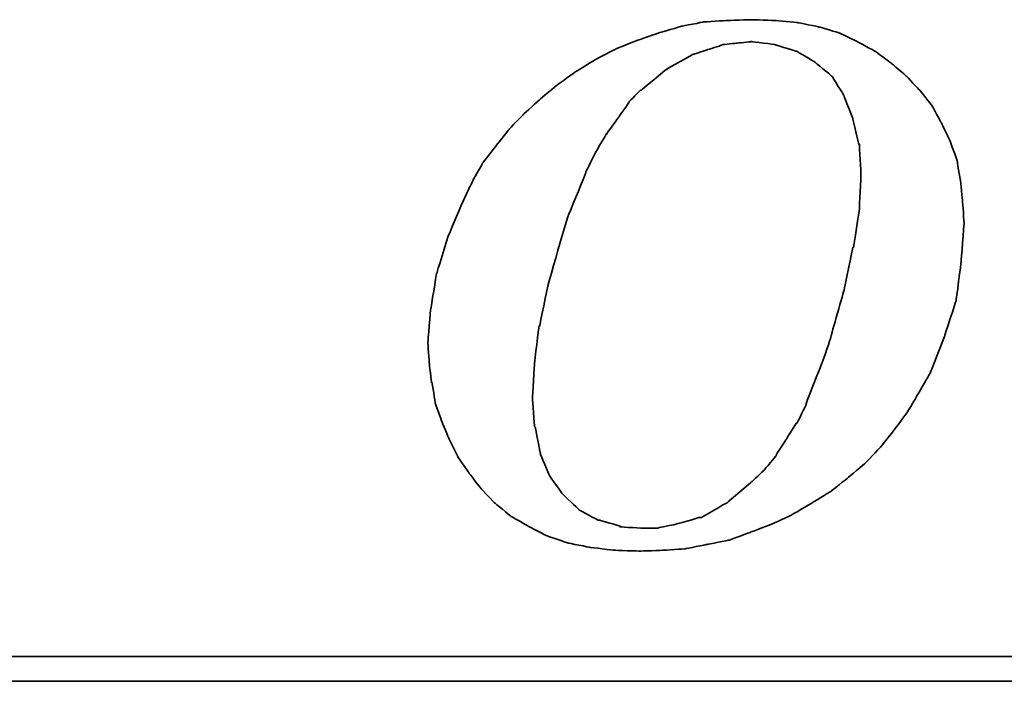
# Model space of a CAD drawing. Extents: x 37 to 593, y 41 to 114.
# Tile 37 of 52: x 138.31 to 141.8, y 78.82 to 81.16. Entities that reach past the tile are written whole.
import ezdxf

# ---------------------------------------------------------------- set-up
doc = ezdxf.new("R2010")
doc.units = 0
doc.header["$LTSCALE"] = 3
doc.header["$MEASUREMENT"] = 0
doc.layers.add('DIM', color=4, linetype='CONTINUOUS')
doc.layers.add('layer 1', color=7, linetype='CONTINUOUS')

# ---------------------------------------------------------------- blocks, each defined once
blk = doc.blocks.new('TBI MOTION logo(完整正式版)')
at = {"layer": 'layer 1', "color": 22, "lineweight": 35}
for points, knots in [([(-11.34375, -6.98375), (-11.34375, -6.98375), (-10.91375, -7.43875), (-10.91375, -7.43875), (-10.91375, -7.43875), (-10.91375, -7.43875), (-10.38625, -7.87125), (-10.38625, -7.87125), (-10.38625, -7.87125), (-10.38625, -7.87125), (-9.81125, -8.20375), (-9.81125, -8.20375), (-9.81125, -8.20375), (-9.81125, -8.20375), (-9.21125, -8.51875), (-9.21125, -8.51875), (-9.21125, -8.51875), (-9.21125, -8.51875), (-8.51625, -8.75875), (-8.51625, -8.75875), (-8.51625, -8.75875), (-8.51625, -8.75875), (-7.77125, -8.90375), (-7.77125, -8.90375), (-7.77125, -8.90375), (-7.77125, -8.90375), (-6.97875, -8.99875), (-6.97875, -8.99875), (-6.97875, -8.99875), (-6.97875, -8.99875), (-6.14125, -9.02375), (-6.14125, -9.02375), (-6.14125, -9.02375), (-6.14125, -9.02375), (-5.37125, -8.99875), (-5.37125, -8.99875), (-5.37125, -8.99875), (-5.37125, -8.99875), (-4.65375, -8.94875), (-4.65375, -8.94875), (-4.65375, -8.94875), (-4.65375, -8.94875), (-3.93375, -8.80625), (-3.93375, -8.80625), (-3.93375, -8.80625), (-3.93375, -8.80625), (-3.21375, -8.66375), (-3.21375, -8.66375), (-3.21375, -8.66375), (-3.21375, -8.66375), (-2.49375, -8.39875), (-2.49375, -8.39875), (-2.49375, -8.39875), (-2.49375, -8.39875), (-1.79875, -8.13375), (-1.79875, -8.13375), (-1.79875, -8.13375), (-1.79875, -8.13375), (-1.17375, -7.84375), (-1.17375, -7.84375), (-1.17375, -7.84375), (-1.17375, -7.84375), (-0.52375, -7.46375), (-0.52375, -7.46375), (-0.52375, -7.46375), (-0.52375, -7.46375), (0.10124, -7.07875), (0.10124, -7.07875), (0.10124, -7.07875), (0.10124, -7.07875), (0.67625, -6.62375), (0.67625, -6.62375), (0.67625, -6.62375), (0.67625, -6.62375), (1.24874, -6.14375), (1.24874, -6.14375), (1.24874, -6.14375), (1.24874, -6.14375), (1.72874, -5.64125), (1.72874, -5.64125), (1.72874, -5.64125), (1.72874, -5.64125), (2.18624, -5.06375), (2.18624, -5.06375), (2.18624, -5.06375), (2.18624, -5.06375), (2.61625, -4.48874), (2.61625, -4.48874), (2.61625, -4.48874), (2.61625, -4.48874), (3.00125, -3.83874), (3.00125, -3.83874), (3.00125, -3.83874), (3.00125, -3.83874), (3.36124, -3.21374), (3.36124, -3.21374), (3.36124, -3.21374), (3.36124, -3.21374), (3.84374, -1.99125), (3.84374, -1.99125), (3.84374, -1.99125), (3.84374, -1.99125), (4.22625, -0.81875), (4.22625, -0.81875), (4.22625, -0.81875), (4.22625, -0.81875), (4.39125, 0.45624), (4.39125, 0.45624), (4.39125, 0.45624), (4.39125, 0.45624), (4.48874, 1.70124), (4.48874, 1.70124), (4.48874, 1.70124), (4.48874, 1.70124), (4.43874, 2.44625), (4.43874, 2.44625), (4.43874, 2.44625), (4.43874, 2.44625), (4.36874, 3.14125), (4.36874, 3.14125), (4.36874, 3.14125), (4.36874, 3.14125), (4.25125, 3.81125), (4.25125, 3.81125), (4.25125, 3.81125), (4.25125, 3.81125), (4.03124, 4.41125), (4.03124, 4.41125), (4.03124, 4.41125), (4.03124, 4.41125), (3.74374, 5.01125), (3.74374, 5.01125), (3.74374, 5.01125), (3.74374, 5.01125), (3.43124, 5.58875), (3.43124, 5.58875), (3.43124, 5.58875), (3.43124, 5.58875), (3.02625, 6.09125), (3.02625, 6.09125), (3.02625, 6.09125), (3.02625, 6.09125), (2.59374, 6.54875), (2.59374, 6.54875), (2.59374, 6.54875), (2.59374, 6.54875), (2.09124, 6.98125), (2.09124, 6.98125), (2.09124, 6.98125), (2.09124, 6.98125), (1.56124, 7.36625), (1.56124, 7.36625), (1.56124, 7.36625), (1.56124, 7.36625), (0.98624, 7.67625), (0.98624, 7.67625), (0.98624, 7.67625), (0.98624, 7.67625), (0.38624, 7.96375), (0.38624, 7.96375), (0.38624, 7.96375), (0.38624, 7.96375), (-0.25875, 8.15625), (-0.25875, 8.15625), (-0.25875, 8.15625), (-0.25875, 8.15625), (-0.98125, 8.30125), (-0.98125, 8.30125), (-0.98125, 8.30125), (-0.98125, 8.30125), (-1.70124, 8.37125), (-1.70124, 8.37125), (-1.70124, 8.37125), (-1.70124, 8.37125), (-2.49375, 8.39624), (-2.49375, 8.39624), (-2.49375, 8.39624), (-2.49375, 8.39624), (-3.28625, 8.37125), (-3.28625, 8.37125), (-3.28625, 8.37125), (-3.28625, 8.37125), (-4.05125, 8.32125), (-4.05125, 8.32125), (-4.05125, 8.32125), (-4.05125, 8.32125), (-4.77375, 8.18125), (-4.77375, 8.18125), (-4.77375, 8.18125), (-4.77375, 8.18125), (-5.51625, 7.96375), (-5.51625, 7.96375), (-5.51625, 7.96375), (-5.51625, 7.96375), (-6.21125, 7.72625), (-6.21125, 7.72625), (-6.21125, 7.72625), (-6.21125, 7.72625), (-6.92875, 7.43625), (-6.92875, 7.43625), (-6.92875, 7.43625), (-6.92875, 7.43625), (-7.57875, 7.10125), (-7.57875, 7.10125), (-7.57875, 7.10125), (-7.57875, 7.10125), (-8.24875, 6.69125), (-8.24875, 6.69125), (-8.24875, 6.69125), (-8.24875, 6.69125), (-8.84875, 6.26125), (-8.84875, 6.26125), (-8.84875, 6.26125), (-8.84875, 6.26125), (-9.42625, 5.78125), (-9.42625, 5.78125), (-9.42625, 5.78125), (-9.42625, 5.78125), (-9.95375, 5.30125), (-9.95375, 5.30125), (-9.95375, 5.30125), (-9.95375, 5.30125), (-10.43375, 4.79624), (-10.43375, 4.79624), (-10.43375, 4.79624), (-10.43375, 4.79624), (-10.88875, 4.22125), (-10.88875, 4.22125), (-10.88875, 4.22125), (-10.88875, 4.22125), (-11.29875, 3.69375), (-11.29875, 3.69375), (-11.29875, 3.69375), (-11.29875, 3.69375), (-11.63375, 3.09125), (-11.63375, 3.09125), (-11.63375, 3.09125), (-11.63375, 3.09125), (-11.91875, 2.49625), (-11.91875, 2.49625), (-11.91875, 2.49625), (-11.91875, 2.49625), (-12.44875, 1.24625), (-12.44875, 1.24625), (-12.44875, 1.24625), (-12.44875, 1.24625), (-12.80875, 0.06874), (-12.80875, 0.06874), (-12.80875, 0.06874), (-12.80875, 0.06874), (-12.99875, -1.07875), (-12.99875, -1.07875), (-12.99875, -1.07875), (-12.99875, -1.07875), (-13.09375, -2.18375), (-13.09375, -2.18375), (-13.09375, -2.18375), (-13.09375, -2.18375), (-13.04875, -2.85375), (-13.04875, -2.85375), (-13.04875, -2.85375), (-13.04875, -2.85375), (-12.97375, -3.50375), (-12.97375, -3.50375), (-12.97375, -3.50375), (-12.97375, -3.50375), (-12.95375, -3.50375), (-12.95375, -3.50375), (-12.95375, -3.50375), (-12.95375, -3.50375), (-12.85375, -4.17375), (-12.85375, -4.17375), (-12.85375, -4.17375), (-12.85375, -4.17375), (-12.63875, -4.77624), (-12.63875, -4.77624), (-12.63875, -4.77624), (-12.63875, -4.77624), (-12.39875, -5.35125), (-12.39875, -5.35125), (-12.39875, -5.35125), (-12.39875, -5.35125), (-12.11375, -5.92875), (-12.11375, -5.92875), (-12.11375, -5.92875), (-12.11375, -5.92875), (-11.75375, -6.45375), (-11.75375, -6.45375), (-11.75375, -6.45375), (-11.75375, -6.45375), (-11.34375, -6.98375), (-11.34375, -6.98375)], [0, 0, 0, 0, 0.01369863, 0.01369863, 0.01369863, 0.01369864, 0.02739726, 0.02739726, 0.02739726, 0.02739727, 0.04109589, 0.04109589, 0.04109589, 0.0410959, 0.05479452, 0.05479452, 0.05479452, 0.05479453, 0.06849315, 0.06849315, 0.06849315, 0.06849316, 0.08219178, 0.08219178, 0.08219178, 0.08219179, 0.09589041, 0.09589041, 0.09589041, 0.09589042, 0.10958904, 0.10958904, 0.10958904, 0.10958905, 0.12328767, 0.12328767, 0.12328767, 0.12328768, 0.1369863, 0.1369863, 0.1369863, 0.13698631, 0.15068493, 0.15068493, 0.15068493, 0.15068494, 0.16438356, 0.16438356, 0.16438356, 0.16438357, 0.17808219, 0.17808219, 0.17808219, 0.1780822, 0.19178082, 0.19178082, 0.19178082, 0.19178083, 0.20547945, 0.20547945, 0.20547945, 0.20547946, 0.21917808, 0.21917808, 0.21917808, 0.21917809, 0.23287671, 0.23287671, 0.23287671, 0.23287672, 0.24657534, 0.24657534, 0.24657534, 0.24657535, 0.26027397, 0.26027397, 0.26027397, 0.26027398, 0.2739726, 0.2739726, 0.2739726, 0.27397261, 0.28767123, 0.28767123, 0.28767123, 0.28767124, 0.30136986, 0.30136986, 0.30136986, 0.30136987, 0.31506849, 0.31506849, 0.31506849, 0.3150685, 0.32876712, 0.32876712, 0.32876712, 0.32876713, 0.34246575, 0.34246575, 0.34246575, 0.34246576, 0.35616438, 0.35616438, 0.35616438, 0.35616439, 0.36986301, 0.36986301, 0.36986301, 0.36986302, 0.38356164, 0.38356164, 0.38356164, 0.38356165, 0.39726027, 0.39726027, 0.39726027, 0.39726028, 0.4109589, 0.4109589, 0.4109589, 0.41095891, 0.42465753, 0.42465753, 0.42465753, 0.42465754, 0.43835616, 0.43835616, 0.43835616, 0.43835617, 0.45205479, 0.45205479, 0.45205479, 0.4520548, 0.46575342, 0.46575342, 0.46575342, 0.46575343, 0.47945205, 0.47945205, 0.47945205, 0.47945206, 0.49315068, 0.49315068, 0.49315068, 0.49315069, 0.50684932, 0.50684932, 0.50684932, 0.50684933, 0.52054795, 0.52054795, 0.52054795, 0.52054796, 0.53424658, 0.53424658, 0.53424658, 0.53424659, 0.54794521, 0.54794521, 0.54794521, 0.54794522, 0.56164384, 0.56164384, 0.56164384, 0.56164385, 0.57534247, 0.57534247, 0.57534247, 0.57534248, 0.5890411, 0.5890411, 0.5890411, 0.58904111, 0.60273973, 0.60273973, 0.60273973, 0.60273974, 0.61643836, 0.61643836, 0.61643836, 0.61643837, 0.63013699, 0.63013699, 0.63013699, 0.630137, 0.64383562, 0.64383562, 0.64383562, 0.64383563, 0.65753425, 0.65753425, 0.65753425, 0.65753426, 0.67123288, 0.67123288, 0.67123288, 0.67123289, 0.68493151, 0.68493151, 0.68493151, 0.68493152, 0.69863014, 0.69863014, 0.69863014, 0.69863015, 0.71232877, 0.71232877, 0.71232877, 0.71232878, 0.7260274, 0.7260274, 0.7260274, 0.72602741, 0.73972603, 0.73972603, 0.73972603, 0.73972604, 0.75342466, 0.75342466, 0.75342466, 0.75342467, 0.76712329, 0.76712329, 0.76712329, 0.7671233, 0.78082192, 0.78082192, 0.78082192, 0.78082193, 0.79452055, 0.79452055, 0.79452055, 0.79452056, 0.80821918, 0.80821918, 0.80821918, 0.80821919, 0.82191781, 0.82191781, 0.82191781, 0.82191782, 0.83561644, 0.83561644, 0.83561644, 0.83561645, 0.84931507, 0.84931507, 0.84931507, 0.84931508, 0.8630137, 0.8630137, 0.8630137, 0.86301371, 0.87671233, 0.87671233, 0.87671233, 0.87671234, 0.89041096, 0.89041096, 0.89041096, 0.89041097, 0.90410959, 0.90410959, 0.90410959, 0.9041096, 0.91780822, 0.91780822, 0.91780822, 0.91780823, 0.93150685, 0.93150685, 0.93150685, 0.93150686, 0.94520548, 0.94520548, 0.94520548, 0.94520549, 0.95890411, 0.95890411, 0.95890411, 0.95890412, 0.97260274, 0.97260274, 0.97260274, 0.97260275, 0.98630137, 0.98630137, 0.98630137, 0.98630138, 1, 1, 1, 1]), ([(-8.77875, 1.03124), (-8.77875, 1.03124), (-8.51625, 1.89625), (-8.51625, 1.89625), (-8.51625, 1.89625), (-8.51625, 1.89625), (-8.20375, 2.66375), (-8.20375, 2.66375), (-8.20375, 2.66375), (-8.20375, 2.66375), (-7.91625, 3.38125), (-7.91625, 3.38125), (-7.91625, 3.38125), (-7.91625, 3.38125), (-7.91625, 3.40624), (-7.91625, 3.40624), (-7.91625, 3.40624), (-7.91625, 3.40624), (-7.57875, 4.07624), (-7.57875, 4.07624), (-7.57875, 4.07624), (-7.57875, 4.07624), (-7.24375, 4.65125), (-7.24375, 4.65125), (-7.24375, 4.65125), (-7.24375, 4.65125), (-7.21875, 4.65125), (-7.21875, 4.65125), (-7.21875, 4.65125), (-7.21875, 4.65125), (-7.21875, 4.67624), (-7.21875, 4.67624), (-7.21875, 4.67624), (-7.21875, 4.67624), (-6.83625, 5.20375), (-6.83625, 5.20375), (-6.83625, 5.20375), (-6.83625, 5.20375), (-6.49875, 5.68625), (-6.49875, 5.68625), (-6.49875, 5.68625), (-6.49875, 5.68625), (-6.49875, 5.70625), (-6.49875, 5.70625), (-6.49875, 5.70625), (-6.49875, 5.70625), (-6.11625, 6.09125), (-6.11625, 6.09125), (-6.11625, 6.09125), (-6.11625, 6.09125), (-6.09125, 6.09125), (-6.09125, 6.09125), (-6.09125, 6.09125), (-6.09125, 6.09125), (-5.27375, 6.76625), (-5.27375, 6.76625), (-5.27375, 6.76625), (-5.27375, 6.76625), (-5.24875, 6.76625), (-5.24875, 6.76625), (-5.24875, 6.76625), (-5.24875, 6.76625), (-5.24875, 6.78625), (-5.24875, 6.78625), (-5.24875, 6.78625), (-5.24875, 6.78625), (-4.38875, 7.26624), (-4.38875, 7.26624), (-4.38875, 7.26624), (-4.38875, 7.26624), (-4.36125, 7.26624), (-4.36125, 7.26624), (-4.36125, 7.26624), (-4.36125, 7.26624), (-3.93375, 7.41125), (-3.93375, 7.41125), (-3.93375, 7.41125), (-3.93375, 7.41125), (-3.47375, 7.55625), (-3.47375, 7.55625), (-3.47375, 7.55625), (-3.47375, 7.55625), (-3.45375, 7.55625), (-3.45375, 7.55625), (-3.45375, 7.55625), (-3.45375, 7.55625), (-3.42875, 7.58124), (-3.42875, 7.58124), (-3.42875, 7.58124), (-3.42875, 7.58124), (-2.97375, 7.62625), (-2.97375, 7.62625), (-2.97375, 7.62625), (-2.97375, 7.62625), (-2.49375, 7.67625), (-2.49375, 7.67625), (-2.49375, 7.67625), (-2.49375, 7.67625), (-2.46875, 7.67625), (-2.46875, 7.67625), (-2.46875, 7.67625), (-2.46875, 7.67625), (-1.70124, 7.58124), (-1.70124, 7.58124), (-1.70124, 7.58124), (-1.70124, 7.58124), (-1.67875, 7.55625), (-1.67875, 7.55625), (-1.67875, 7.55625), (-1.67875, 7.55625), (-1.65375, 7.55625), (-1.65375, 7.55625), (-1.65375, 7.55625), (-1.65375, 7.55625), (-1.03125, 7.36625), (-1.03125, 7.36625), (-1.03125, 7.36625), (-1.03125, 7.36625), (-1.00625, 7.36625), (-1.00625, 7.36625), (-1.00625, 7.36625), (-1.00625, 7.36625), (-0.43124, 7.02624), (-0.43124, 7.02624), (-0.43124, 7.02624), (-0.43124, 7.02624), (-0.40625, 7.00624), (-0.40625, 7.00624), (-0.40625, 7.00624), (-0.40625, 7.00624), (0.12124, 6.57124), (0.12124, 6.57124), (0.12124, 6.57124), (0.12124, 6.57124), (0.14624, 6.54875), (0.14624, 6.54875), (0.14624, 6.54875), (0.14624, 6.54875), (0.17124, 6.52375), (0.17124, 6.52375), (0.17124, 6.52375), (0.17124, 6.52375), (0.55625, 5.89875), (0.55625, 5.89875), (0.55625, 5.89875), (0.55625, 5.89875), (0.55625, 5.87625), (0.55625, 5.87625), (0.55625, 5.87625), (0.55625, 5.87625), (0.84124, 5.15625), (0.84124, 5.15625), (0.84124, 5.15625), (0.84124, 5.15625), (0.84124, 5.13125), (0.84124, 5.13125), (0.84124, 5.13125), (0.84124, 5.13125), (1.03624, 4.31875), (1.03624, 4.31875), (1.03624, 4.31875), (1.03624, 4.31875), (1.05624, 4.31875), (1.05624, 4.31875), (1.05624, 4.31875), (1.05624, 4.31875), (1.05624, 4.29125), (1.05624, 4.29125), (1.05624, 4.29125), (1.05624, 4.29125), (1.10625, 3.33125), (1.10625, 3.33125), (1.10625, 3.33125), (1.10625, 3.33125), (1.10625, 3.30875), (1.10625, 3.30875), (1.10625, 3.30875), (1.10625, 3.30875), (1.05624, 2.20624), (1.05624, 2.20624), (1.05624, 2.20624), (1.05624, 2.20624), (1.05624, 2.18124), (1.05624, 2.18124), (1.05624, 2.18124), (1.05624, 2.18124), (0.86624, 0.93624), (0.86624, 0.93624), (0.86624, 0.93624), (0.86624, 0.93624), (0.84124, 0.93624), (0.84124, 0.93624), (0.84124, 0.93624), (0.84124, 0.93624), (0.55625, -0.45874), (0.55625, -0.45874), (0.55625, -0.45874), (0.55625, -0.45874), (0.12124, -1.99125), (0.12124, -1.99125), (0.12124, -1.99125), (0.12124, -1.99125), (0.12124, -2.01874), (0.12124, -2.01874), (0.12124, -2.01874), (0.12124, -2.01874), (-0.13874, -2.78375), (-0.13874, -2.78375), (-0.13874, -2.78375), (-0.13874, -2.78375), (-0.43124, -3.50375), (-0.43124, -3.50375), (-0.43124, -3.50375), (-0.43124, -3.50375), (-0.69375, -4.19875), (-0.69375, -4.19875), (-0.69375, -4.19875), (-0.69375, -4.19875), (-0.69375, -4.22375), (-0.69375, -4.22375), (-0.69375, -4.22375), (-0.69375, -4.22375), (-0.98125, -4.82374), (-0.98125, -4.82374), (-0.98125, -4.82374), (-0.98125, -4.82374), (-1.00625, -4.82374), (-1.00625, -4.82374), (-1.00625, -4.82374), (-1.00625, -4.82374), (-1.33875, -5.35125), (-1.33875, -5.35125), (-1.33875, -5.35125), (-1.33875, -5.35125), (-1.67875, -5.87875), (-1.67875, -5.87875), (-1.67875, -5.87875), (-1.67875, -5.87875), (-1.67875, -5.90375), (-1.67875, -5.90375), (-1.67875, -5.90375), (-1.67875, -5.90375), (-2.05875, -6.35875), (-2.05875, -6.35875), (-2.05875, -6.35875), (-2.05875, -6.35875), (-2.08375, -6.38375), (-2.08375, -6.38375), (-2.08375, -6.38375), (-2.08375, -6.38375), (-2.46875, -6.74375), (-2.46875, -6.74375), (-2.46875, -6.74375), (-2.46875, -6.74375), (-3.25875, -7.41625), (-3.25875, -7.41625), (-3.25875, -7.41625), (-3.25875, -7.41625), (-3.28625, -7.43875), (-3.28625, -7.43875), (-3.28625, -7.43875), (-3.28625, -7.43875), (-4.12375, -7.91875), (-4.12375, -7.91875), (-4.12375, -7.91875), (-4.12375, -7.91875), (-4.14875, -7.91875), (-4.14875, -7.91875), (-4.14875, -7.91875), (-4.14875, -7.91875), (-4.17125, -7.91875), (-4.17125, -7.91875), (-4.17125, -7.91875), (-4.17125, -7.91875), (-5.03375, -8.15875), (-5.03375, -8.15875), (-5.03375, -8.15875), (-5.03375, -8.15875), (-5.51625, -8.25625), (-5.51625, -8.25625), (-5.51625, -8.25625), (-5.51625, -8.25625), (-5.54125, -8.27875), (-5.54125, -8.27875), (-5.54125, -8.27875), (-5.54125, -8.27875), (-5.56375, -8.27875), (-5.56375, -8.27875), (-5.56375, -8.27875), (-5.56375, -8.27875), (-5.99625, -8.27875), (-5.99625, -8.27875), (-5.99625, -8.27875), (-5.99625, -8.27875), (-6.76375, -8.23125), (-6.76375, -8.23125), (-6.76375, -8.23125), (-6.76375, -8.23125), (-6.78875, -8.23125), (-6.78875, -8.23125), (-6.78875, -8.23125), (-6.78875, -8.23125), (-6.78875, -8.20375), (-6.78875, -8.20375), (-6.78875, -8.20375), (-6.78875, -8.20375), (-7.45875, -8.01375), (-7.45875, -8.01375), (-7.45875, -8.01375), (-7.45875, -8.01375), (-7.48375, -8.01375), (-7.48375, -8.01375), (-7.48375, -8.01375), (-7.48375, -8.01375), (-7.50875, -8.01375), (-7.50875, -8.01375), (-7.50875, -8.01375), (-7.50875, -8.01375), (-8.13125, -7.67875), (-8.13125, -7.67875), (-8.13125, -7.67875), (-8.13125, -7.67875), (-8.15625, -7.65375), (-8.15625, -7.65375), (-8.15625, -7.65375), (-8.15625, -7.65375), (-8.65875, -7.17375), (-8.65875, -7.17375), (-8.65875, -7.17375), (-8.65875, -7.17375), (-8.68375, -7.14875), (-8.68375, -7.14875), (-8.68375, -7.14875), (-8.68375, -7.14875), (-9.08875, -6.57375), (-9.08875, -6.57375), (-9.08875, -6.57375), (-9.08875, -6.57375), (-9.11375, -6.54875), (-9.11375, -6.54875), (-9.11375, -6.54875), (-9.11375, -6.54875), (-9.11375, -6.52875), (-9.11375, -6.52875), (-9.11375, -6.52875), (-9.11375, -6.52875), (-9.40375, -5.85375), (-9.40375, -5.85375), (-9.40375, -5.85375), (-9.40375, -5.85375), (-9.40375, -5.82875), (-9.40375, -5.82875), (-9.40375, -5.82875), (-9.40375, -5.82875), (-9.56875, -4.96875), (-9.56875, -4.96875), (-9.56875, -4.96875), (-9.56875, -4.96875), (-9.59375, -4.94375), (-9.59375, -4.94375), (-9.59375, -4.94375), (-9.59375, -4.94375), (-9.66375, -4.03375), (-9.66375, -4.03375), (-9.66375, -4.03375), (-9.66375, -4.03375), (-9.66375, -4.00875), (-9.66375, -4.00875), (-9.66375, -4.00875), (-9.66375, -4.00875), (-9.59375, -2.85375), (-9.59375, -2.85375), (-9.59375, -2.85375), (-9.59375, -2.85375), (-9.45125, -1.65875), (-9.45125, -1.65875), (-9.45125, -1.65875), (-9.45125, -1.65875), (-9.42625, -1.63375), (-9.42625, -1.63375), (-9.42625, -1.63375), (-9.42625, -1.63375), (-9.16125, -0.33875), (-9.16125, -0.33875), (-9.16125, -0.33875), (-9.16125, -0.33875), (-8.77875, 1.00624), (-8.77875, 1.00624), (-8.77875, 1.00624), (-8.77875, 1.00624), (-8.77875, 1.03124), (-8.77875, 1.03124)], [0, 0, 0, 0, 0.01020408, 0.01020408, 0.01020408, 0.01020409, 0.02040816, 0.02040816, 0.02040816, 0.02040817, 0.03061224, 0.03061224, 0.03061224, 0.03061225, 0.04081633, 0.04081633, 0.04081633, 0.04081634, 0.05102041, 0.05102041, 0.05102041, 0.05102042, 0.06122449, 0.06122449, 0.06122449, 0.0612245, 0.07142857, 0.07142857, 0.07142857, 0.07142858, 0.08163265, 0.08163265, 0.08163265, 0.08163266, 0.09183673, 0.09183673, 0.09183673, 0.09183674, 0.10204082, 0.10204082, 0.10204082, 0.10204083, 0.1122449, 0.1122449, 0.1122449, 0.11224491, 0.12244898, 0.12244898, 0.12244898, 0.12244899, 0.13265306, 0.13265306, 0.13265306, 0.13265307, 0.14285714, 0.14285714, 0.14285714, 0.14285715, 0.15306122, 0.15306122, 0.15306122, 0.15306123, 0.16326531, 0.16326531, 0.16326531, 0.16326532, 0.17346939, 0.17346939, 0.17346939, 0.1734694, 0.18367347, 0.18367347, 0.18367347, 0.18367348, 0.19387755, 0.19387755, 0.19387755, 0.19387756, 0.20408163, 0.20408163, 0.20408163, 0.20408164, 0.21428571, 0.21428571, 0.21428571, 0.21428572, 0.2244898, 0.2244898, 0.2244898, 0.22448981, 0.23469388, 0.23469388, 0.23469388, 0.23469389, 0.24489796, 0.24489796, 0.24489796, 0.24489797, 0.25510204, 0.25510204, 0.25510204, 0.25510205, 0.26530612, 0.26530612, 0.26530612, 0.26530613, 0.2755102, 0.2755102, 0.2755102, 0.27551021, 0.28571429, 0.28571429, 0.28571429, 0.2857143, 0.29591837, 0.29591837, 0.29591837, 0.29591838, 0.30612245, 0.30612245, 0.30612245, 0.30612246, 0.31632653, 0.31632653, 0.31632653, 0.31632654, 0.32653061, 0.32653061, 0.32653061, 0.32653062, 0.33673469, 0.33673469, 0.33673469, 0.3367347, 0.34693878, 0.34693878, 0.34693878, 0.34693879, 0.35714286, 0.35714286, 0.35714286, 0.35714287, 0.36734694, 0.36734694, 0.36734694, 0.36734695, 0.37755102, 0.37755102, 0.37755102, 0.37755103, 0.3877551, 0.3877551, 0.3877551, 0.38775511, 0.39795918, 0.39795918, 0.39795918, 0.39795919, 0.40816327, 0.40816327, 0.40816327, 0.40816328, 0.41836735, 0.41836735, 0.41836735, 0.41836736, 0.42857143, 0.42857143, 0.42857143, 0.42857144, 0.43877551, 0.43877551, 0.43877551, 0.43877552, 0.44897959, 0.44897959, 0.44897959, 0.4489796, 0.45918367, 0.45918367, 0.45918367, 0.45918368, 0.46938776, 0.46938776, 0.46938776, 0.46938777, 0.47959184, 0.47959184, 0.47959184, 0.47959185, 0.48979592, 0.48979592, 0.48979592, 0.48979593, 0.5, 0.5, 0.5, 0.50000001, 0.51020408, 0.51020408, 0.51020408, 0.51020409, 0.52040816, 0.52040816, 0.52040816, 0.52040817, 0.53061224, 0.53061224, 0.53061224, 0.53061225, 0.54081633, 0.54081633, 0.54081633, 0.54081634, 0.55102041, 0.55102041, 0.55102041, 0.55102042, 0.56122449, 0.56122449, 0.56122449, 0.5612245, 0.57142857, 0.57142857, 0.57142857, 0.57142858, 0.58163265, 0.58163265, 0.58163265, 0.58163266, 0.59183673, 0.59183673, 0.59183673, 0.59183674, 0.60204082, 0.60204082, 0.60204082, 0.60204083, 0.6122449, 0.6122449, 0.6122449, 0.61224491, 0.62244898, 0.62244898, 0.62244898, 0.62244899, 0.63265306, 0.63265306, 0.63265306, 0.63265307, 0.64285714, 0.64285714, 0.64285714, 0.64285715, 0.65306122, 0.65306122, 0.65306122, 0.65306123, 0.66326531, 0.66326531, 0.66326531, 0.66326532, 0.67346939, 0.67346939, 0.67346939, 0.6734694, 0.68367347, 0.68367347, 0.68367347, 0.68367348, 0.69387755, 0.69387755, 0.69387755, 0.69387756, 0.70408163, 0.70408163, 0.70408163, 0.70408164, 0.71428571, 0.71428571, 0.71428571, 0.71428572, 0.7244898, 0.7244898, 0.7244898, 0.72448981, 0.73469388, 0.73469388, 0.73469388, 0.73469389, 0.74489796, 0.74489796, 0.74489796, 0.74489797, 0.75510204, 0.75510204, 0.75510204, 0.75510205, 0.76530612, 0.76530612, 0.76530612, 0.76530613, 0.7755102, 0.7755102, 0.7755102, 0.77551021, 0.78571429, 0.78571429, 0.78571429, 0.7857143, 0.79591837, 0.79591837, 0.79591837, 0.79591838, 0.80612245, 0.80612245, 0.80612245, 0.80612246, 0.81632653, 0.81632653, 0.81632653, 0.81632654, 0.82653061, 0.82653061, 0.82653061, 0.82653062, 0.83673469, 0.83673469, 0.83673469, 0.8367347, 0.84693878, 0.84693878, 0.84693878, 0.84693879, 0.85714286, 0.85714286, 0.85714286, 0.85714287, 0.86734694, 0.86734694, 0.86734694, 0.86734695, 0.87755102, 0.87755102, 0.87755102, 0.87755103, 0.8877551, 0.8877551, 0.8877551, 0.88775511, 0.89795918, 0.89795918, 0.89795918, 0.89795919, 0.90816327, 0.90816327, 0.90816327, 0.90816328, 0.91836735, 0.91836735, 0.91836735, 0.91836736, 0.92857143, 0.92857143, 0.92857143, 0.92857144, 0.93877551, 0.93877551, 0.93877551, 0.93877552, 0.94897959, 0.94897959, 0.94897959, 0.9489796, 0.95918367, 0.95918367, 0.95918367, 0.95918368, 0.96938776, 0.96938776, 0.96938776, 0.96938777, 0.97959184, 0.97959184, 0.97959184, 0.97959185, 0.98979592, 0.98979592, 0.98979592, 0.98979593, 1, 1, 1, 1]), ([(75.90875, -9.47875), (75.90875, -9.47875), (75.90875, -12.28625), (75.90875, -12.28625), (75.90875, -12.28625), (75.90875, -12.28625), (75.90875, -12.47875), (75.90875, -12.47875), (75.90875, -12.47875), (75.90875, -12.47875), (75.71625, -12.47875), (75.71625, -12.47875), (75.71625, -12.47875), (75.71625, -12.47875), (-88.32875, -12.47875), (-88.32875, -12.47875), (-88.32875, -12.47875), (-88.32875, -12.47875), (-88.32875, -13.29375), (-88.32875, -13.29375), (-88.32875, -13.29375), (-88.32875, -13.29375), (82.89125, -13.29375), (82.89125, -13.29375), (82.89125, -13.29375), (82.89125, -13.29375), (75.90875, -9.47875), (75.90875, -9.47875)], [0, 0, 0, 0, 0.14285714, 0.14285714, 0.14285714, 0.14285715, 0.28571429, 0.28571429, 0.28571429, 0.2857143, 0.42857143, 0.42857143, 0.42857143, 0.42857144, 0.57142857, 0.57142857, 0.57142857, 0.57142858, 0.71428571, 0.71428571, 0.71428571, 0.71428572, 0.85714286, 0.85714286, 0.85714286, 0.85714287, 1, 1, 1, 1])]:
    blk.add_open_spline(points, degree=3, knots=knots, dxfattribs=at)

msp = doc.modelspace()

# ---------------------------------------------------------------- block references
at = {"layer": 'DIM', "xscale": 0.1080000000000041, "yscale": 0.1080000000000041, "zscale": 0.1080000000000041}
msp.add_blockref('TBI MOTION logo(完整正式版)', (141.1694, 80.251), dxfattribs=at)

doc.saveas('drawing.dxf')
